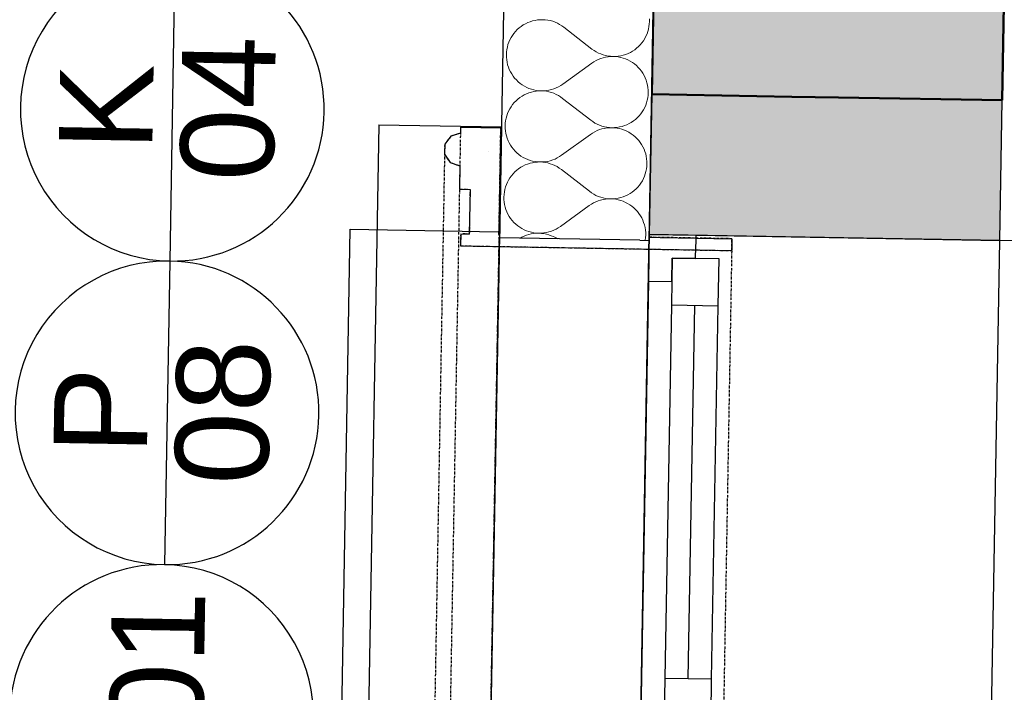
# Model space of a CAD drawing. Header units: millimetres. Extents: x -25972 to 4435, y -2839 to 20217.
# Tile 38 of 110: x -21076 to -20023, y 4400 to 5120. Entities that reach past the tile are written whole.
import ezdxf

# ---------------------------------------------------------------- set-up
doc = ezdxf.new("R2010")
doc.units = ezdxf.units.MM
doc.header["$MEASUREMENT"] = 0
for name, pattern in [('Wipeout_Contour', [1000, 0, -1000]), ('Čerchovaná M', [4.5, 2.5, -0.85, 0.3, -0.85]), ('Čerchovaná S', [3.5, 1.5, -0.85, 0.3, -0.85])]:
    doc.linetypes.add(name, pattern=pattern)
for name, color, linetype in [('7._POHLED ZÁPADNÍ_2_3D prvky fasada nove', 7, 'Continuous'), ('7._POHLED ZÁPADNÍ_2_Konstrukce - nosné', 7, 'Continuous'), ('7._POHLED ZÁPADNÍ_2_Nové_3D prvky fasada nove', 7, 'Continuous'), ('7._POHLED ZÁPADNÍ_2_Nové_Konstrukce - nosné', 7, 'Continuous'), ('7._POHLED ZÁPADNÍ_2_Nové_Otvory – Okna', 7, 'Continuous'), ('7._POHLED ZÁPADNÍ_2_Nové_Otvory – Značky oken', 7, 'Continuous'), ('7._POHLED ZÁPADNÍ_2_Nové_Výplně – Řezové', 7, 'Continuous'), ('7._POHLED ZÁPADNÍ_2_Otvory – Značky oken', 7, 'Continuous'), ('7._POHLED ZÁPADNÍ_2_Výplně – Řezové', 7, 'Continuous')]:
    doc.layers.add(name, color=color, linetype=linetype)
doc.styles.add('GENEROVANÝ_STYL_1', font='txt')

# ---------------------------------------------------------------- blocks, each defined once
blk = doc.blocks.new('*X31', base_point=(-26263.1, -5016.6))
at = {"layer": '7._POHLED ZÁPADNÍ_2_Nové_Výplně – Řezové', "color": 21, "linetype": 'Continuous', "lineweight": 20, "true_color": 0xffaaaa}
for p, q in [((-20527.6, 5119), (-20530.2, 5118.2)), ((-20525, 5119.6), (-20527.6, 5119)), ((-20522.3, 5120), (-20525, 5119.6)), ((-20519.6, 5120.3), (-20522.3, 5120)), ((-20516.9, 5120.3), (-20519.6, 5120.3)), ((-20514.1, 5120.2), (-20516.9, 5120.3)), ((-20511.4, 5119.8), (-20514.1, 5120.2)), ((-20508.8, 5119.3), (-20511.4, 5119.8)), ((-20506.1, 5118.6), (-20508.8, 5119.3)), ((-20503.6, 5117.7), (-20506.1, 5118.6)), ((-20402.6, 5118.3), (-20402.7, 5121.1)), ((-20544, 5109.7), (-20545.9, 5107.7)), ((-20542, 5111.5), (-20544, 5109.7)), ((-20539.8, 5113.1), (-20542, 5111.5)), ((-20537.6, 5114.7), (-20539.8, 5113.1)), ((-20535.2, 5116), (-20537.6, 5114.7)), ((-20532.7, 5117.2), (-20535.2, 5116)), ((-20530.2, 5118.2), (-20532.7, 5117.2)), ((-20501.1, 5116.6), (-20503.6, 5117.7)), ((-20498.7, 5115.3), (-20501.1, 5116.6)), ((-20496.4, 5113.9), (-20498.7, 5115.3)), ((-20494.2, 5112.3), (-20496.4, 5113.9)), ((-20464.1, 5088.9), (-20494.2, 5112.3)), ((-20404.3, 5107.6), (-20403.6, 5110.3)), ((-20403.6, 5110.3), (-20403.1, 5112.9)), ((-20403.1, 5112.9), (-20402.8, 5115.6)), ((-20402.8, 5115.6), (-20402.6, 5118.3)), ((-20551.9, 5098.7), (-20553, 5096.2)), ((-20550.6, 5101.1), (-20551.9, 5098.7)), ((-20549.2, 5103.4), (-20550.6, 5101.1)), ((-20547.6, 5105.6), (-20549.2, 5103.4)), ((-20545.9, 5107.7), (-20547.6, 5105.6)), ((-20410.6, 5095.6), (-20409, 5097.8)), ((-20409, 5097.8), (-20407.6, 5100.2)), ((-20407.6, 5100.2), (-20406.3, 5102.6)), ((-20406.3, 5102.6), (-20405.2, 5105.1)), ((-20405.2, 5105.1), (-20404.3, 5107.6)), ((-20555.1, 5088.3), (-20555.5, 5085.6)), ((-20554.6, 5091), (-20555.1, 5088.3)), ((-20553.9, 5093.6), (-20554.6, 5091)), ((-20553, 5096.2), (-20553.9, 5093.6)), ((-20464.1, 5088.9), (-20461.9, 5087.3)), ((-20461.9, 5087.3), (-20459.6, 5085.9)), ((-20420.7, 5086.6), (-20418.4, 5088.1)), ((-20418.4, 5088.1), (-20416.3, 5089.8)), ((-20416.3, 5089.8), (-20414.2, 5091.6)), ((-20414.2, 5091.6), (-20412.4, 5093.5)), ((-20412.4, 5093.5), (-20410.6, 5095.6)), ((-20555.5, 5085.6), (-20555.6, 5082.9)), ((-20555.6, 5082.9), (-20555.6, 5080.2)), ((-20555.6, 5080.2), (-20555.3, 5077.5)), ((-20555.3, 5077.5), (-20554.9, 5074.8)), ((-20459.7, 5076.6), (-20462.1, 5075.2)), ((-20457.3, 5077.7), (-20459.7, 5076.6)), ((-20459.6, 5085.9), (-20457.2, 5084.6)), ((-20454.7, 5078.7), (-20457.3, 5077.7)), ((-20457.2, 5084.6), (-20454.7, 5083.6)), ((-20454.7, 5083.6), (-20452.1, 5082.7)), ((-20452.1, 5079.5), (-20454.7, 5078.7)), ((-20452.1, 5082.7), (-20449.5, 5081.9)), ((-20449.5, 5080.2), (-20452.1, 5079.5)), ((-20449.5, 5081.9), (-20446.8, 5081.4)), ((-20446.8, 5080.6), (-20449.5, 5080.2)), ((-20446.8, 5081.4), (-20444.1, 5081.1)), ((-20444.1, 5080.9), (-20446.8, 5080.6)), ((-20444.1, 5081.1), (-20441.4, 5080.9)), ((-20441.4, 5080.9), (-20444.1, 5080.9)), ((-20441.4, 5080.9), (-20438.7, 5081)), ((-20438.7, 5080.8), (-20441.4, 5080.9)), ((-20438.7, 5081), (-20436, 5081.2)), ((-20436, 5080.4), (-20438.7, 5080.8)), ((-20436, 5081.2), (-20433.3, 5081.6)), ((-20433.3, 5079.9), (-20436, 5080.4)), ((-20433.3, 5081.6), (-20430.6, 5082.3)), ((-20430.7, 5079.2), (-20433.3, 5079.9)), ((-20428.1, 5078.3), (-20430.7, 5079.2)), ((-20430.6, 5082.3), (-20428, 5083.1)), ((-20425.6, 5077.2), (-20428.1, 5078.3)), ((-20428, 5083.1), (-20425.5, 5084.1)), ((-20423.2, 5075.9), (-20425.6, 5077.2)), ((-20425.5, 5084.1), (-20423, 5085.2)), ((-20423, 5085.2), (-20420.7, 5086.6)), ((-20554.9, 5074.8), (-20554.3, 5072.1)), ((-20554.3, 5072.1), (-20553.5, 5069.5)), ((-20553.5, 5069.5), (-20552.5, 5067)), ((-20552.5, 5067), (-20551.3, 5064.6)), ((-20464.3, 5073.7), (-20495.2, 5051.4)), ((-20462.1, 5075.2), (-20464.3, 5073.7)), ((-20420.9, 5074.5), (-20423.2, 5075.9)), ((-20418.7, 5072.9), (-20420.9, 5074.5)), ((-20416.6, 5071.2), (-20418.7, 5072.9)), ((-20414.6, 5069.3), (-20416.6, 5071.2)), ((-20412.8, 5067.3), (-20414.6, 5069.3)), ((-20411.1, 5065.1), (-20412.8, 5067.3)), ((-20551.3, 5064.6), (-20549.9, 5062.2)), ((-20549.9, 5062.2), (-20548.4, 5059.9)), ((-20548.4, 5059.9), (-20546.8, 5057.8)), ((-20546.8, 5057.8), (-20544.9, 5055.8)), ((-20544.9, 5055.8), (-20543, 5053.9)), ((-20409.6, 5062.9), (-20411.1, 5065.1)), ((-20408.3, 5060.5), (-20409.6, 5062.9)), ((-20407.1, 5058), (-20408.3, 5060.5)), ((-20406.1, 5055.5), (-20407.1, 5058)), ((-20405.3, 5052.9), (-20406.1, 5055.5)), ((-20543, 5053.9), (-20540.9, 5052.1)), ((-20540.9, 5052.1), (-20538.7, 5050.5)), ((-20538.7, 5050.5), (-20536.4, 5049.1)), ((-20536.4, 5049.1), (-20533.9, 5047.9)), ((-20533.9, 5047.9), (-20531.5, 5046.8)), ((-20531.5, 5046.8), (-20528.9, 5045.9)), ((-20528.9, 5045.9), (-20526.3, 5045.2)), ((-20526.3, 5045.2), (-20523.6, 5044.6)), ((-20512.7, 5044.4), (-20510.1, 5044.9)), ((-20510.1, 5044.9), (-20507.4, 5045.5)), ((-20507.4, 5045.5), (-20504.8, 5046.3)), ((-20504.8, 5046.3), (-20502.3, 5047.3)), ((-20502.3, 5047.3), (-20499.8, 5048.5)), ((-20499.8, 5048.5), (-20497.5, 5049.9)), ((-20497.5, 5049.9), (-20495.2, 5051.4)), ((-20404.7, 5050.3), (-20405.3, 5052.9)), ((-20404.2, 5047.6), (-20404.7, 5050.3)), ((-20404, 5044.9), (-20404.2, 5047.6)), ((-20403.9, 5042.2), (-20404, 5044.9)), ((-20543.3, 5035.3), (-20545.3, 5033.5)), ((-20541.1, 5037), (-20543.3, 5035.3)), ((-20538.9, 5038.5), (-20541.1, 5037)), ((-20536.5, 5039.8), (-20538.9, 5038.5)), ((-20534.1, 5041), (-20536.5, 5039.8)), ((-20531.5, 5042), (-20534.1, 5041)), ((-20528.9, 5042.8), (-20531.5, 5042)), ((-20526.3, 5043.4), (-20528.9, 5042.8)), ((-20523.6, 5043.9), (-20526.3, 5043.4)), ((-20523.6, 5044.6), (-20520.9, 5044.3)), ((-20520.9, 5044.1), (-20523.6, 5043.9)), ((-20520.9, 5044.3), (-20518.2, 5044.2)), ((-20518.2, 5044.2), (-20520.9, 5044.1)), ((-20515.5, 5044), (-20518.2, 5044.2)), ((-20518.2, 5044.2), (-20515.5, 5044.2)), ((-20515.5, 5044.2), (-20512.7, 5044.4)), ((-20512.8, 5043.7), (-20515.5, 5044)), ((-20510.1, 5043.1), (-20512.8, 5043.7)), ((-20507.5, 5042.4), (-20510.1, 5043.1)), ((-20504.9, 5041.5), (-20507.5, 5042.4)), ((-20502.4, 5040.4), (-20504.9, 5041.5)), ((-20500, 5039.2), (-20502.4, 5040.4)), ((-20497.7, 5037.7), (-20500, 5039.2)), ((-20495.5, 5036.1), (-20497.7, 5037.7)), ((-20465.4, 5012.7), (-20495.5, 5036.1)), ((-20404.9, 5034.1), (-20404.4, 5036.7)), ((-20404.4, 5036.7), (-20404.1, 5039.4)), ((-20404.1, 5039.4), (-20403.9, 5042.2)), ((-20552, 5024.9), (-20553.2, 5022.5)), ((-20550.5, 5027.2), (-20552, 5024.9)), ((-20549, 5029.4), (-20550.5, 5027.2)), ((-20547.2, 5031.5), (-20549, 5029.4)), ((-20545.3, 5033.5), (-20547.2, 5031.5)), ((-20410.3, 5021.7), (-20408.9, 5024)), ((-20408.9, 5024), (-20407.7, 5026.4)), ((-20407.7, 5026.4), (-20406.6, 5028.9)), ((-20406.6, 5028.9), (-20405.7, 5031.4)), ((-20405.7, 5031.4), (-20404.9, 5034.1)), ((-20555.9, 5014.8), (-20556.5, 5012.1)), ((-20555.2, 5017.4), (-20555.9, 5014.8)), ((-20554.3, 5020), (-20555.2, 5017.4)), ((-20553.2, 5022.5), (-20554.3, 5020)), ((-20419.7, 5011.9), (-20417.6, 5013.6)), ((-20417.6, 5013.6), (-20415.6, 5015.4)), ((-20415.6, 5015.4), (-20413.7, 5017.4)), ((-20413.7, 5017.4), (-20411.9, 5019.5)), ((-20411.9, 5019.5), (-20410.3, 5021.7)), ((-20556.8, 5009.4), (-20557, 5006.7)), ((-20557, 5006.7), (-20556.9, 5004)), ((-20556.9, 5004), (-20556.7, 5001.3)), ((-20556.5, 5012.1), (-20556.8, 5009.4)), ((-20465.4, 5012.7), (-20463.2, 5011.2)), ((-20463.2, 5011.2), (-20460.9, 5009.7)), ((-20460.9, 5009.7), (-20458.5, 5008.5)), ((-20458.5, 5008.5), (-20456, 5007.4)), ((-20453.5, 5003.4), (-20456.1, 5002.6)), ((-20456, 5007.4), (-20453.4, 5006.5)), ((-20450.8, 5004), (-20453.5, 5003.4)), ((-20453.4, 5006.5), (-20450.8, 5005.8)), ((-20450.8, 5005.8), (-20448.1, 5005.2)), ((-20448.1, 5004.4), (-20450.8, 5004)), ((-20448.1, 5005.2), (-20445.4, 5004.9)), ((-20445.4, 5004.7), (-20448.1, 5004.4)), ((-20445.4, 5004.9), (-20442.7, 5004.7)), ((-20442.7, 5004.7), (-20445.4, 5004.7)), ((-20442.7, 5004.7), (-20440, 5004.8)), ((-20440, 5004.6), (-20442.7, 5004.7)), ((-20440, 5004.8), (-20437.3, 5005)), ((-20437.3, 5004.3), (-20440, 5004.6)), ((-20437.3, 5005), (-20434.6, 5005.5)), ((-20434.6, 5003.7), (-20437.3, 5004.3)), ((-20434.6, 5005.5), (-20431.9, 5006.1)), ((-20432, 5003), (-20434.6, 5003.7)), ((-20429.4, 5002.1), (-20432, 5003)), ((-20431.9, 5006.1), (-20429.4, 5006.9)), ((-20429.4, 5006.9), (-20426.8, 5007.9)), ((-20426.8, 5007.9), (-20424.4, 5009.1)), ((-20424.4, 5009.1), (-20422, 5010.4)), ((-20422, 5010.4), (-20419.7, 5011.9)), ((-20556.7, 5001.3), (-20556.2, 4998.6)), ((-20556.2, 4998.6), (-20555.6, 4996)), ((-20555.6, 4996), (-20554.8, 4993.4)), ((-20554.8, 4993.4), (-20553.8, 4990.8)), ((-20465.7, 4997.5), (-20496.5, 4975.2)), ((-20463.4, 4999), (-20465.7, 4997.5)), ((-20461.1, 5000.4), (-20463.4, 4999)), ((-20458.6, 5001.6), (-20461.1, 5000.4)), ((-20456.1, 5002.6), (-20458.6, 5001.6)), ((-20426.9, 5001), (-20429.4, 5002.1)), ((-20424.5, 4999.8), (-20426.9, 5001)), ((-20422.2, 4998.3), (-20424.5, 4999.8)), ((-20420, 4996.7), (-20422.2, 4998.3)), ((-20417.9, 4995), (-20420, 4996.7)), ((-20416, 4993.1), (-20417.9, 4995)), ((-20414.1, 4991.1), (-20416, 4993.1)), ((-20553.8, 4990.8), (-20552.6, 4988.4)), ((-20552.6, 4988.4), (-20551.3, 4986)), ((-20551.3, 4986), (-20549.8, 4983.8)), ((-20549.8, 4983.8), (-20548.1, 4981.6)), ((-20412.5, 4988.9), (-20414.1, 4991.1)), ((-20411, 4986.7), (-20412.5, 4988.9)), ((-20409.6, 4984.3), (-20411, 4986.7)), ((-20408.4, 4981.9), (-20409.6, 4984.3)), ((-20407.4, 4979.3), (-20408.4, 4981.9)), ((-20548.1, 4981.6), (-20546.3, 4979.6)), ((-20546.3, 4979.6), (-20544.3, 4977.7)), ((-20544.3, 4977.7), (-20542.2, 4976)), ((-20542.2, 4976), (-20540, 4974.4)), ((-20540, 4974.4), (-20537.7, 4972.9)), ((-20537.7, 4972.9), (-20535.3, 4971.7)), ((-20535.3, 4971.7), (-20532.8, 4970.6)), ((-20506.1, 4970.2), (-20503.6, 4971.2)), ((-20503.6, 4971.2), (-20501.2, 4972.3)), ((-20501.2, 4972.3), (-20498.8, 4973.7)), ((-20498.8, 4973.7), (-20496.5, 4975.2)), ((-20406.6, 4976.7), (-20407.4, 4979.3)), ((-20406, 4974.1), (-20406.6, 4976.7)), ((-20405.6, 4971.4), (-20406, 4974.1)), ((-20405.3, 4968.7), (-20405.6, 4971.4)), ((-20542.5, 4960.8), (-20544.6, 4959.1)), ((-20540.2, 4962.3), (-20542.5, 4960.8)), ((-20537.9, 4963.6), (-20540.2, 4962.3)), ((-20535.4, 4964.8), (-20537.9, 4963.6)), ((-20532.9, 4965.8), (-20535.4, 4964.8)), ((-20530.3, 4966.6), (-20532.9, 4965.8)), ((-20532.8, 4970.6), (-20530.2, 4969.7)), ((-20527.6, 4967.2), (-20530.3, 4966.6)), ((-20530.2, 4969.7), (-20527.6, 4969)), ((-20527.6, 4969), (-20524.9, 4968.5)), ((-20524.9, 4967.7), (-20527.6, 4967.2)), ((-20524.9, 4968.5), (-20522.2, 4968.1)), ((-20522.2, 4967.9), (-20524.9, 4967.7)), ((-20522.2, 4968.1), (-20519.5, 4968)), ((-20519.5, 4968), (-20522.2, 4967.9)), ((-20516.8, 4967.8), (-20519.5, 4968)), ((-20519.5, 4968), (-20516.8, 4968)), ((-20516.8, 4968), (-20514.1, 4968.3)), ((-20514.1, 4967.5), (-20516.8, 4967.8)), ((-20514.1, 4968.3), (-20511.4, 4968.7)), ((-20511.4, 4967), (-20514.1, 4967.5)), ((-20511.4, 4968.7), (-20508.7, 4969.3)), ((-20508.8, 4966.2), (-20511.4, 4967)), ((-20506.2, 4965.3), (-20508.8, 4966.2)), ((-20508.7, 4969.3), (-20506.1, 4970.2)), ((-20503.7, 4964.2), (-20506.2, 4965.3)), ((-20501.3, 4963), (-20503.7, 4964.2)), ((-20499, 4961.5), (-20501.3, 4963)), ((-20496.8, 4960), (-20499, 4961.5)), ((-20405.7, 4960.6), (-20405.4, 4963.3)), ((-20405.4, 4963.3), (-20405.3, 4966)), ((-20405.3, 4966), (-20405.3, 4968.7)), ((-20551.9, 4951), (-20553.3, 4948.7)), ((-20550.3, 4953.2), (-20551.9, 4951)), ((-20548.5, 4955.3), (-20550.3, 4953.2)), ((-20546.6, 4957.3), (-20548.5, 4955.3)), ((-20544.6, 4959.1), (-20546.6, 4957.3)), ((-20466.7, 4936.6), (-20496.8, 4960)), ((-20410.2, 4947.8), (-20409, 4950.2)), ((-20409, 4950.2), (-20407.9, 4952.7)), ((-20407.9, 4952.7), (-20407, 4955.3)), ((-20407, 4955.3), (-20406.3, 4957.9)), ((-20406.3, 4957.9), (-20405.7, 4960.6)), ((-20556.6, 4941.3), (-20557.3, 4938.6)), ((-20555.6, 4943.8), (-20556.6, 4941.3)), ((-20554.6, 4946.3), (-20555.6, 4943.8)), ((-20553.3, 4948.7), (-20554.6, 4946.3)), ((-20416.9, 4939.2), (-20415, 4941.2)), ((-20415, 4941.2), (-20413.3, 4943.3)), ((-20413.3, 4943.3), (-20411.7, 4945.5)), ((-20411.7, 4945.5), (-20410.2, 4947.8)), ((-20558.1, 4933.3), (-20558.3, 4930.5)), ((-20558.3, 4930.5), (-20558.2, 4927.8)), ((-20557.8, 4936), (-20558.1, 4933.3)), ((-20557.3, 4938.6), (-20557.8, 4936)), ((-20466.7, 4936.6), (-20464.5, 4935)), ((-20464.5, 4935), (-20462.2, 4933.5)), ((-20462.2, 4933.5), (-20459.8, 4932.3)), ((-20459.8, 4932.3), (-20457.3, 4931.2)), ((-20457.3, 4931.2), (-20454.7, 4930.3)), ((-20454.7, 4930.3), (-20452.1, 4929.6)), ((-20452.1, 4929.6), (-20449.5, 4929)), ((-20449.5, 4929), (-20446.8, 4928.7)), ((-20438.6, 4928.8), (-20435.9, 4929.3)), ((-20435.9, 4929.3), (-20433.3, 4929.9)), ((-20433.3, 4929.9), (-20430.7, 4930.7)), ((-20430.7, 4930.7), (-20428.1, 4931.7)), ((-20428.1, 4931.7), (-20425.7, 4932.9)), ((-20425.7, 4932.9), (-20423.3, 4934.2)), ((-20423.3, 4934.2), (-20421.1, 4935.7)), ((-20421.1, 4935.7), (-20418.9, 4937.4)), ((-20418.9, 4937.4), (-20416.9, 4939.2)), ((-20558.2, 4927.8), (-20558, 4925.1)), ((-20558, 4925.1), (-20557.6, 4922.4)), ((-20557.6, 4922.4), (-20556.9, 4919.8)), ((-20556.9, 4919.8), (-20556.1, 4917.2)), ((-20467, 4921.3), (-20497.9, 4899)), ((-20464.7, 4922.8), (-20467, 4921.3)), ((-20462.4, 4924.2), (-20464.7, 4922.8)), ((-20459.9, 4925.4), (-20462.4, 4924.2)), ((-20457.4, 4926.4), (-20459.9, 4925.4)), ((-20454.8, 4927.2), (-20457.4, 4926.4)), ((-20452.2, 4927.8), (-20454.8, 4927.2)), ((-20449.5, 4928.3), (-20452.2, 4927.8)), ((-20446.8, 4928.5), (-20449.5, 4928.3)), ((-20446.8, 4928.7), (-20444, 4928.6)), ((-20444, 4928.6), (-20446.8, 4928.5)), ((-20444, 4928.6), (-20441.3, 4928.6)), ((-20441.3, 4928.4), (-20444, 4928.6)), ((-20441.3, 4928.6), (-20438.6, 4928.8)), ((-20438.6, 4928.1), (-20441.3, 4928.4)), ((-20436, 4927.5), (-20438.6, 4928.1)), ((-20433.3, 4926.8), (-20436, 4927.5)), ((-20430.8, 4925.9), (-20433.3, 4926.8)), ((-20428.3, 4924.8), (-20430.8, 4925.9)), ((-20425.9, 4923.6), (-20428.3, 4924.8)), ((-20423.5, 4922.2), (-20425.9, 4923.6)), ((-20421.3, 4920.6), (-20423.5, 4922.2)), ((-20419.2, 4918.8), (-20421.3, 4920.6)), ((-20417.3, 4916.9), (-20419.2, 4918.8)), ((-20556.1, 4917.2), (-20555.1, 4914.7)), ((-20555.1, 4914.7), (-20553.9, 4912.2)), ((-20553.9, 4912.2), (-20552.6, 4909.8)), ((-20552.6, 4909.8), (-20551.1, 4907.6)), ((-20415.5, 4914.9), (-20417.3, 4916.9)), ((-20413.8, 4912.8), (-20415.5, 4914.9)), ((-20412.3, 4910.5), (-20413.8, 4912.8)), ((-20410.9, 4908.1), (-20412.3, 4910.5)), ((-20409.8, 4905.7), (-20410.9, 4908.1)), ((-20551.1, 4907.6), (-20549.4, 4905.4)), ((-20549.4, 4905.4), (-20547.6, 4903.4)), ((-20547.6, 4903.4), (-20545.6, 4901.5)), ((-20545.6, 4901.5), (-20543.5, 4899.8)), ((-20543.5, 4899.8), (-20541.3, 4898.2)), ((-20541.3, 4898.2), (-20539, 4896.8)), ((-20502.5, 4896.1), (-20500.1, 4897.5)), ((-20500.1, 4897.5), (-20497.9, 4899)), ((-20408.8, 4903.2), (-20409.8, 4905.7)), ((-20407.9, 4900.6), (-20408.8, 4903.2)), ((-20407.3, 4897.9), (-20407.9, 4900.6)), ((-20406.9, 4895.2), (-20407.3, 4897.9)), ((-20539.2, 4887.5), (-20541, 4886.4)), ((-20536.7, 4888.6), (-20539.2, 4887.5)), ((-20539, 4896.8), (-20536.6, 4895.5)), ((-20534.2, 4889.6), (-20536.7, 4888.6)), ((-20536.6, 4895.5), (-20534.1, 4894.4)), ((-20531.6, 4890.4), (-20534.2, 4889.6)), ((-20534.1, 4894.4), (-20531.5, 4893.5)), ((-20529, 4891.1), (-20531.6, 4890.4)), ((-20531.5, 4893.5), (-20528.9, 4892.8)), ((-20526.3, 4891.5), (-20529, 4891.1)), ((-20528.9, 4892.8), (-20526.3, 4892.3)), ((-20526.3, 4892.3), (-20523.6, 4891.9)), ((-20523.6, 4891.7), (-20526.3, 4891.5)), ((-20523.6, 4891.9), (-20520.8, 4891.8)), ((-20520.8, 4891.8), (-20523.6, 4891.7)), ((-20518.1, 4891.6), (-20520.8, 4891.8)), ((-20520.8, 4891.8), (-20518.1, 4891.8)), ((-20518.1, 4891.8), (-20515.4, 4892.1)), ((-20515.4, 4891.3), (-20518.1, 4891.6)), ((-20515.4, 4892.1), (-20512.7, 4892.5)), ((-20512.8, 4890.8), (-20515.4, 4891.3)), ((-20510.1, 4890.1), (-20512.8, 4890.8)), ((-20512.7, 4892.5), (-20510.1, 4893.2)), ((-20510.1, 4893.2), (-20507.5, 4894)), ((-20507.6, 4889.1), (-20510.1, 4890.1)), ((-20505.1, 4888.1), (-20507.6, 4889.1)), ((-20507.5, 4894), (-20504.9, 4895)), ((-20502.7, 4886.8), (-20505.1, 4888.1)), ((-20504.9, 4895), (-20502.5, 4896.1)), ((-20407.1, 4884.4), (-20406.7, 4887.1)), ((-20406.6, 4892.5), (-20406.9, 4895.2)), ((-20406.7, 4887.1), (-20406.6, 4889.8)), ((-20406.6, 4889.8), (-20406.6, 4892.5)), ((-20500.9, 4885.7), (-20502.7, 4886.8)), ((-20407.1, 4884.1), (-20407.1, 4884.4))]:
    blk.add_line(p, q, dxfattribs=at)

msp = doc.modelspace()

# ---------------------------------------------------------------- hatches: boundary and pattern name
at = {"layer": '7._POHLED ZÁPADNÍ_2_Výplně – Řezové', "linetype": 'Continuous', "lineweight": 13}
msp.add_hatch(color=254, dxfattribs=at).paths.add_polyline_path([(-20379.2, 6240.3), (-20400.2, 5040.5), (-20025.2, 5034), (-20004.3, 6233.8)])

# ---------------------------------------------------------------- linework, layer by layer
at = {"layer": '7._POHLED ZÁPADNÍ_2_Konstrukce - nosné', "color": 7, "linetype": 'Continuous', "lineweight": 50}
for p, q in [((-20400.2, 5040.5), (-20250.2, 5037.9)), ((-20250.2, 5037.9), (-20200.2, 5037)), ((-20200.2, 5037), (-20025.2, 5034))]:
    msp.add_line(p, q, dxfattribs=at)
at = {"layer": '7._POHLED ZÁPADNÍ_2_Konstrukce - nosné', "color": 7, "linetype": 'Continuous', "lineweight": 50, "flags": 128}
for points in [[(-20379.2, 6240.3), (-20400.2, 5040.5)], [(-20025.2, 5034), (-20004.3, 6233.8)]]:
    msp.add_lwpolyline(points, dxfattribs=at)
at = {"layer": '7._POHLED ZÁPADNÍ_2_Nové_3D prvky fasada nove', "color": 1, "linetype": 'Continuous', "lineweight": 25}
msp.add_line((-20691.9, 5007.9), (-20714.8, 3728.6), dxfattribs=at)
at = {"layer": '7._POHLED ZÁPADNÍ_2_Nové_3D prvky fasada nove', "color": 1, "linetype": 'Continuous', "lineweight": 25, "flags": 128}
msp.add_lwpolyline([(-20027.8, 4884), (-20025.2, 5034)], dxfattribs=at)
at = {"layer": '7._POHLED ZÁPADNÍ_2_Nové_Otvory – Okna', "color": 1, "linetype": 'Continuous', "lineweight": 25}
for p, q in [((-20741, 3846.3), (-20722.7, 4896.1)), ((-20046.1, 3834.1), (-20027.8, 4884)), ((-19997.8, 4883.5), (-20027.8, 4884)), ((-20378.2, 4865.1), (-20379.1, 4815.1)), ((-20378.6, 4840.1), (-20378.2, 4865.1)), ((-20378.2, 4865.1), (-20353.2, 4864.7)), ((-20328.2, 4864.2), (-20378.2, 4865.1)), ((-20329.1, 4814.2), (-20328.2, 4864.2)), ((-20403.6, 4840.5), (-20411.9, 4365.6)), ((-20403.6, 4840.5), (-20378.6, 4840.1)), ((-20379.1, 4815.1), (-20386.1, 4415.2)), ((-20379.1, 4815.1), (-20329.1, 4814.2)), ((-20361.1, 4414.7), (-20354.1, 4814.7)), ((-20336.1, 4414.3), (-20329.1, 4814.2)), ((-20336.1, 4414.3), (-20329.1, 4814.2)), ((-20386.1, 4415.2), (-20386.9, 4365.2)), ((-20336.1, 4414.3), (-20386.1, 4415.2)), ((-20336.9, 4364.3), (-20336.1, 4414.3))]:
    msp.add_line(p, q, dxfattribs=at)
at = {"layer": '7._POHLED ZÁPADNÍ_2_Nové_Otvory – Značky oken', "color": 1, "linetype": 'Continuous', "lineweight": 25}
for p, q in [((-20910.2, 5186.9), (-20915.8, 4862)), ((-20915.8, 4862), (-20921.5, 4537))]:
    msp.add_line(p, q, dxfattribs=at)
at = {"layer": '7._POHLED ZÁPADNÍ_2_Nové_Otvory – Značky oken', "color": 1, "linetype": 'Continuous', "lineweight": 25, "flags": 128}
for points in [[(-20915.8, 4862, 1), (-20910.2, 5186.9, 1)], [(-20921.5, 4537, 1), (-20915.8, 4862, 1)], [(-20927.2, 4212.1, 1), (-20921.5, 4537, 1)]]:
    msp.add_lwpolyline(points, format="xyb", close=True, dxfattribs=at)

# ---------------------------------------------------------------- texts
at = {"layer": '7._POHLED ZÁPADNÍ_2_Otvory – Značky oken', "color": 1, "linetype": 'Continuous', "lineweight": 25, "char_height": 100, "attachment_point": 4, "rotation": 89.0012, "style": 'GENEROVANÝ_STYL_1'}
for s, insert in [('\\A1;{\\pql;\\pt0;\\fArial|b0|i0|c238|p38;04}', (-20854.2, 4947.5)), ('\\A1;{\\pql;\\pt0;\\fArial|b0|i0|c238|p38;K}', (-20984.5, 4980)), ('\\A1;{\\pql;\\pt0;\\fArial|b0|i0|c238|p38;08}', (-20859.9, 4622.6)), ('\\A1;{\\pql;\\pt0;\\fArial|b0|i0|c238|p38;P}', (-20990.2, 4655)), ('\\A1;{\\pql;\\pt0;\\fArial|b0|i0|c238|p38;O01}', (-20931.5, 4245.3))]:
    msp.add_mtext(s, dxfattribs=dict(at, insert=insert))

# ---------------------------------------------------------------- wipeouts: each hides what was drawn before it
at = {"color": 254, "linetype": 'Wipeout_Contour', "lineweight": 0, "ltscale": 338414.431598}
msp.add_wipeout([(-20561.6, 5004.6), (-20604.7, 5005.3), (-20604.8, 4998.8), (-20615.1, 4995.6), (-20621.6, 4987), (-20621.8, 4976.2), (-20615.6, 4967.4), (-20605.4, 4963.9), (-20605.8, 4938.9), (-20594.5, 4938.7), (-20595.3, 4890.9), (-20604.5, 4891), (-20604.7, 4878.3), (-20314.6, 4873.2), (-20314.4, 4885.9), (-20563.6, 4890.3)], dxfattribs=at).dxf.layer = '7._POHLED ZÁPADNÍ_2_Nové_Výplně – Řezové'

# ---------------------------------------------------------------- next in the draw order: hatches: boundary and pattern name
at = {"layer": '7._POHLED ZÁPADNÍ_2_Nové_Výplně – Řezové', "linetype": 'Continuous', "lineweight": 0, "true_color": 0xf2b2b2}
msp.add_hatch(color=9, dxfattribs=at).paths.add_polyline_path([(-20402.8, 4890.5), (-20027.8, 4884), (-20025.2, 5034), (-20400.2, 5040.5)])
at = {"layer": '7._POHLED ZÁPADNÍ_2_Nové_Výplně – Řezové', "linetype": 'Continuous', "lineweight": 20, "true_color": 0xffaaaa}
h = msp.add_hatch(dxfattribs=at)
h.set_pattern_fill('Omítka_01_0002', color=21, style=0, pattern_type=2)
h.set_pattern_definition([(0, (0, -9e-13), (0, 86.60254), [0, -50]), (0, (25, 43.3), (0, 86.60254), [0, -50])])
h.paths.add_polyline_path([(-20561.6, 5004.6), (-20604.7, 5005.3), (-20604.8, 4998.8), (-20615.1, 4995.6), (-20621.6, 4987), (-20621.8, 4976.2), (-20615.6, 4967.4), (-20605.4, 4963.9), (-20605.8, 4938.9), (-20594.5, 4938.7), (-20595.3, 4890.9), (-20604.5, 4891), (-20604.7, 4878.3), (-20314.6, 4873.2), (-20314.4, 4885.9), (-20563.6, 4890.3)])

# ---------------------------------------------------------------- next in the draw order: linework, layer by layer
at = {"layer": '7._POHLED ZÁPADNÍ_2_Nové_3D prvky fasada nove', "color": 1, "linetype": 'Continuous', "lineweight": 25}
for p, q in [((-20604.7, 5005.3), (-20604.8, 4998.8)), ((-20604.7, 5005.3), (-20561.6, 5004.6)), ((-20561.6, 5004.6), (-20563.6, 4890.3)), ((-20615.1, 4995.6), (-20621.6, 4987)), ((-20604.8, 4998.8), (-20615.1, 4995.6)), ((-20621.6, 4987), (-20621.8, 4976.2)), ((-20621.8, 4976.2), (-20615.6, 4967.4)), ((-20615.6, 4967.4), (-20605.4, 4963.9)), ((-20605.4, 4963.9), (-20605.8, 4938.9)), ((-20605.8, 4938.9), (-20594.5, 4938.7)), ((-20594.5, 4938.7), (-20595.3, 4890.9)), ((-20604.5, 4891), (-20604.7, 4878.3)), ((-20604.5, 4891), (-20595.3, 4890.9)), ((-20563.6, 4890.3), (-20314.4, 4885.9)), ((-20604.7, 4878.3), (-20314.6, 4873.2)), ((-20314.4, 4885.9), (-20314.6, 4873.2))]:
    msp.add_line(p, q, dxfattribs=at)
at = {"layer": '7._POHLED ZÁPADNÍ_2_Nové_3D prvky fasada nove', "color": 1, "linetype": 'Continuous', "lineweight": 25, "flags": 128}
for points in [[(-20400.2, 5040.5), (-20402.8, 4890.5)], [(-20027.8, 4884), (-20402.8, 4890.5)]]:
    msp.add_lwpolyline(points, dxfattribs=at)
at = {"layer": '7._POHLED ZÁPADNÍ_2_Nové_3D prvky fasada nove', "color": 1, "linetype": 'Čerchovaná M', "lineweight": 25, "flags": 128}
for points in [[(-20604.7, 5005.3), (-20627.2, 3727)], [(-20604.7, 5005.3), (-20604.8, 4998.8)], [(-20561.6, 5004.6), (-20604.7, 5005.3)], [(-20561.6, 5004.6), (-20604.7, 5005.3)], [(-20561.6, 5004.6), (-20584.1, 3726.2)], [(-20563.6, 4890.3), (-20561.6, 5004.6)], [(-20615.1, 4995.6), (-20621.6, 4987)], [(-20615.1, 4995.6), (-20621.6, 4987)], [(-20604.8, 4998.8), (-20615.1, 4995.6)], [(-20604.8, 4998.8), (-20615.1, 4995.6)], [(-20621.6, 4987), (-20643.5, 3745.9)], [(-20621.6, 4987), (-20621.8, 4976.2)], [(-20621.8, 4976.2), (-20615.6, 4967.4)], [(-20615.6, 4967.4), (-20605.4, 4963.9)], [(-20605.4, 4963.9), (-20605.8, 4938.9)], [(-20605.8, 4938.9), (-20594.5, 4938.7)], [(-20594.5, 4938.7), (-20595.3, 4890.9)], [(-20604.5, 4891), (-20604.7, 4878.3)], [(-20595.3, 4890.9), (-20604.5, 4891)], [(-20314.4, 4885.9), (-20563.6, 4890.3)], [(-20314.4, 4885.9), (-20563.6, 4890.3)], [(-20604.7, 4878.3), (-20314.6, 4873.2)], [(-20314.4, 4885.9), (-20332.9, 3836.1)], [(-20314.6, 4873.2), (-20314.4, 4885.9)]]:
    msp.add_lwpolyline(points, dxfattribs=at)
at = {"layer": '7._POHLED ZÁPADNÍ_2_Nové_Otvory – Okna', "color": 1, "linetype": 'Continuous', "lineweight": 25}
for p, q in [((-20722.7, 4896.1), (-20402.8, 4890.5)), ((-20421.1, 3840.7), (-20402.8, 4890.5)), ((-20402.8, 4890.5), (-20403.6, 4840.5)), ((-20402.8, 4890.5), (-20352.8, 4889.7)), ((-20402.8, 4890.5), (-20352.8, 4889.7)), ((-20353.2, 4864.7), (-20352.8, 4889.7)), ((-20352.8, 4889.7), (-20027.8, 4884))]:
    msp.add_line(p, q, dxfattribs=at)

# ---------------------------------------------------------------- next in the draw order: wipeouts: each hides what was drawn before it
at = {"color": 254, "linetype": 'Wipeout_Contour', "lineweight": 0, "ltscale": 127207.890531}
msp.add_wipeout([(-20562.9, 4886.8), (-20412.9, 4884.2), (-20402.9, 4884), (-20379.2, 6240.3), (-20389.2, 6240.5), (-20539.2, 6243.1)], dxfattribs=at).dxf.layer = '7._POHLED ZÁPADNÍ_2_Nové_Výplně – Řezové'

# ---------------------------------------------------------------- next in the draw order: linework, layer by layer
at = {"layer": '7._POHLED ZÁPADNÍ_2_Nové_3D prvky fasada nove', "color": 1, "linetype": 'Continuous', "lineweight": 25}
for p, q in [((-20691.9, 5007.9), (-20561, 5005.5)), ((-20561, 5005.5), (-20584, 3726.2))]:
    msp.add_line(p, q, dxfattribs=at)
at = {"layer": '7._POHLED ZÁPADNÍ_2_Nové_3D prvky fasada nove', "color": 1, "linetype": 'Čerchovaná S', "lineweight": 25}
msp.add_line((-20561.2, 5005.5), (-20584.1, 3726.2), dxfattribs=at)
at = {"layer": '7._POHLED ZÁPADNÍ_2_Nové_Konstrukce - nosné', "color": 1, "linetype": 'Continuous', "lineweight": 25}
for q in [(-20562.9, 4886.8), (-20402.9, 4884)]:
    msp.add_line((-20412.9, 4884.2), q, dxfattribs=at)
at = {"layer": '7._POHLED ZÁPADNÍ_2_Nové_Konstrukce - nosné', "color": 1, "linetype": 'Continuous', "lineweight": 25, "flags": 128}
for points in [[(-20539.2, 6243.1), (-20562.9, 4886.8)], [(-20402.9, 4884), (-20379.2, 6240.3)]]:
    msp.add_lwpolyline(points, dxfattribs=at)
at = {"layer": '7._POHLED ZÁPADNÍ_2_Nové_Otvory – Okna', "color": 1, "linetype": 'Continuous', "lineweight": 25}
for p, q in [((-20581.2, 3836.9), (-20562.9, 4886.8)), ((-20412.9, 4884.2), (-20562.9, 4886.8)), ((-20421.2, 3834.1), (-20402.9, 4884)), ((-20412.9, 4884.2), (-20402.9, 4884))]:
    msp.add_line(p, q, dxfattribs=at)

# ---------------------------------------------------------------- next in the draw order: block references
at = {"layer": '7._POHLED ZÁPADNÍ_2_3D prvky fasada nove', "color": 9, "linetype": 'Continuous', "lineweight": 13}
msp.add_blockref('*X31', (-26263.1, -5016.6), dxfattribs=at)

doc.saveas('drawing.dxf')
